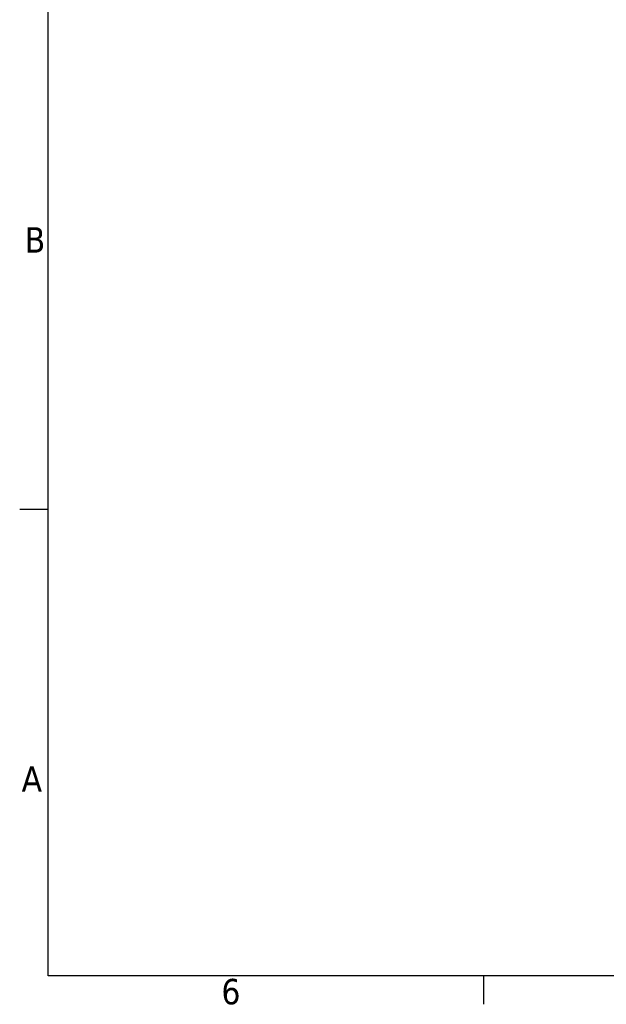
# Model space of a CAD drawing. Header units: millimetres. Extents: x 0 to 5040, y 0 to 3564.
# Tile 1 of 43: x 73 to 1043, y 73 to 1701. Entities that reach past the tile are written whole.
import ezdxf

# ---------------------------------------------------------------- set-up
doc = ezdxf.new("R2010")
doc.units = ezdxf.units.MM
doc.header["$LTSCALE"] = 12
doc.layers.get('0').update_dxf_attribs({"lineweight": 25})
doc.layers.add('Geometria schizzo (ISO)', color=7, linetype='Continuous', lineweight=25)
doc.layers.add('Simbolo (ISO)', color=7, linetype='Continuous', lineweight=25)
doc.styles.add('Testo nota (ISO)', font='tahoma.ttf')

# ---------------------------------------------------------------- blocks, each defined once
blk = doc.blocks.new('Bordi Bordo di default')
at = {"layer": 'Geometria schizzo (ISO)'}
for p, q in [((10, 74.25), (6.1, 74.25)), ((70, 10), (70, 6.1))]:
    blk.add_line(p, q, dxfattribs=at)
at = {"layer": 'Geometria schizzo (ISO)', "flags": 128}
blk.add_lwpolyline([(10, 10), (10, 287), (410, 287), (410, 10), (10, 10)], dxfattribs=at)
at = {"layer": 'Simbolo (ISO)', "char_height": 3.5, "attachment_point": 7, "style": 'Testo nota (ISO)'}
for s, insert in [('B', (6.78, 109.63)), ('A', (6.36, 35.38)), ('6', (33.88, 6.03))]:
    blk.add_mtext(s, dxfattribs=dict(at, insert=insert))

msp = doc.modelspace()

# ---------------------------------------------------------------- block references
at = {"xscale": 12, "yscale": 12, "zscale": 12}
msp.add_blockref('Bordi Bordo di default', (0, 0), dxfattribs=at)

doc.saveas('drawing.dxf')
